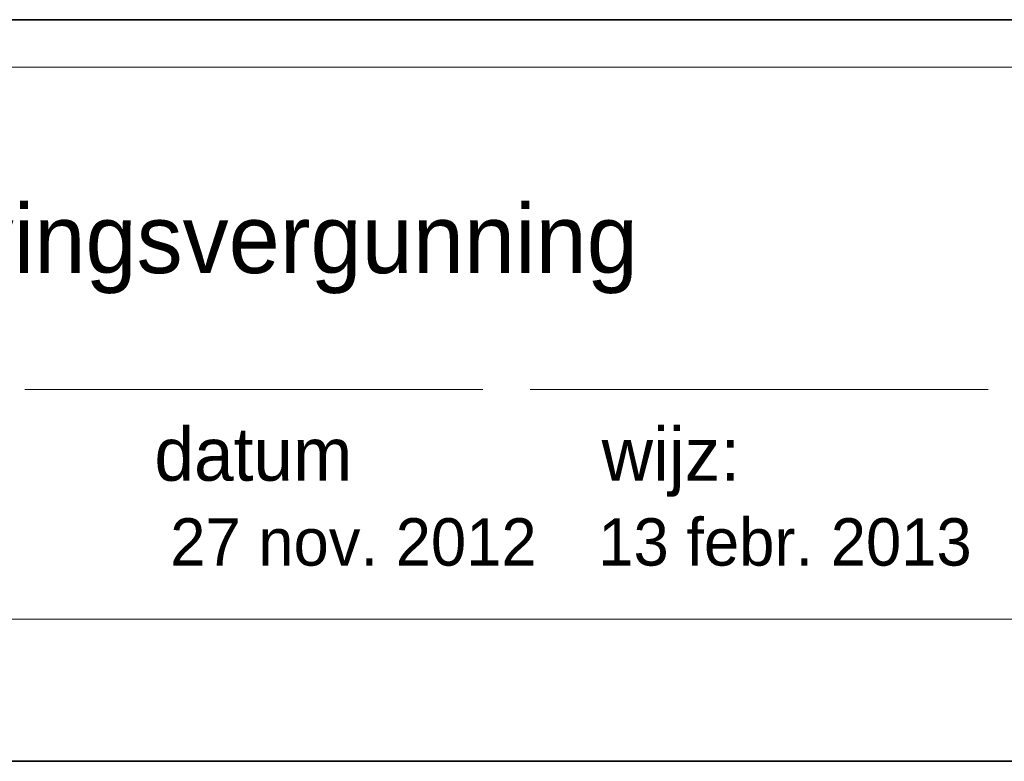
# Model space of a CAD drawing. Header units: millimetres. Extents: x 0 to 10560344, y -63228 to 177747.
# Tile 110 of 126: x 115967 to 124507, y 58344 to 64774. Entities that reach past the tile are written whole.
import ezdxf

# ---------------------------------------------------------------- set-up
doc = ezdxf.new("R2010")
doc.units = ezdxf.units.MM
for name, color, linetype, lineweight in [('005', 9, 'Continuous', 5), ('035', 82, 'Continuous', 35), ('text008', 8, 'Continuous', 9), ('text018', 1, 'Continuous', 20)]:
    doc.layers.add(name, color=color, linetype=linetype, lineweight=lineweight)
doc.layers.add('xxhiddenxx', color=40, linetype='Continuous', lineweight=0, plot=False)
doc.styles.add('mvd', font='GOTHIC.TTF')

msp = doc.modelspace()

# ---------------------------------------------------------------- linework, layer by layer
at = {"layer": '005', "color": 7}
for p, q in [((119984.8, 61567.1), (116012.3, 61567.1)), ((124368.4, 61567.1), (120395.8, 61567.1))]:
    msp.add_line(p, q, dxfattribs=at)
at = {"layer": '035', "color": 7}
for points in [[(84137.2, 58343.9), (84137.2, 58343.9), (129875.2, 58343.9), (129875.2, 64774.2), (129175.6, 64774.2)], [(125323.5, 64774.2), (84137.2, 64774.2)]]:
    msp.add_lwpolyline(points, dxfattribs=at)
at = {"layer": 'xxhiddenxx', "color": 7}
for p, q in [((129464.2, 64363.2), (84548.1, 64363.2)), ((84548.1, 59576.8), (129464.2, 59576.8))]:
    msp.add_line(p, q, dxfattribs=at)

# ---------------------------------------------------------------- texts
at = {"layer": 'text008', "color": 7, "char_height": 462, "attachment_point": 1, "style": 'mvd'}
for s, insert in [('datum', (117135.6, 61238.4)), ('wijz:', (121014.8, 61238.4))]:
    msp.add_mtext(s, dxfattribs=dict(at, insert=insert))
at = {"layer": 'text018', "color": 7, "attachment_point": 1, "style": 'mvd'}
for s, insert, char_height in [('omgevingsvergunning', (113521.7, 63173.5), 596.75), ('13 febr. 2013', (120985.8, 60451.4), 410.956), ('27 nov. 2012', (117273.2, 60451.4), 410.956)]:
    msp.add_mtext(s, dxfattribs=dict(at, insert=insert, char_height=char_height))

doc.saveas('drawing.dxf')
